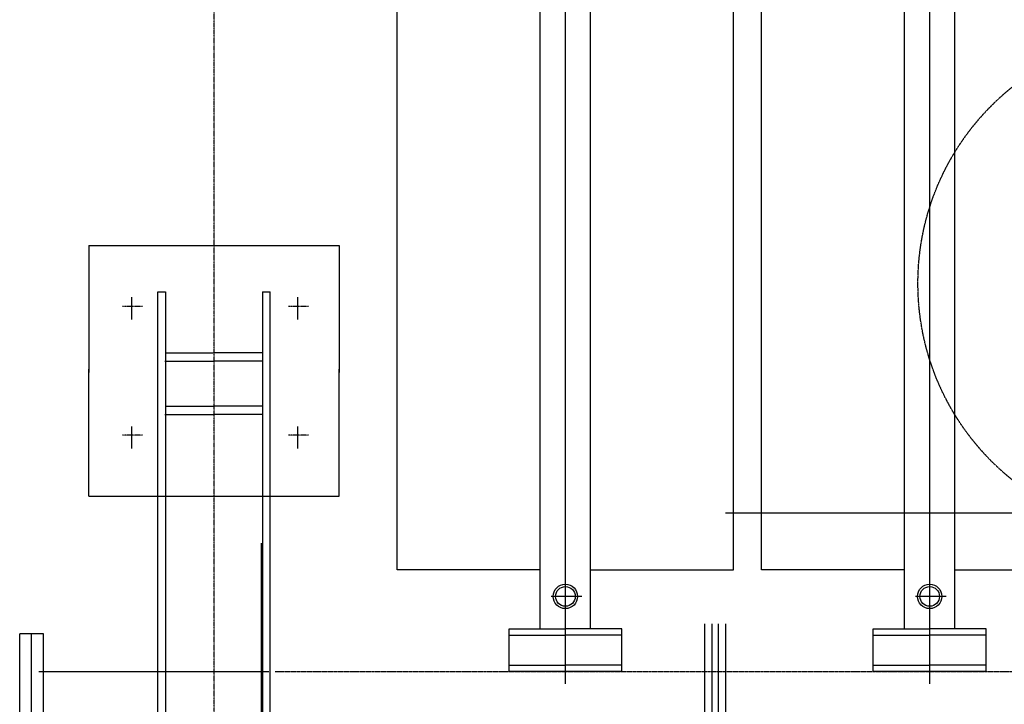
# Model space of a CAD drawing. Header units: inches. Extents: x -4968858 to -265257, y -220693 to 1871410.
# Tile 237 of 256: x -1887069 to -1885655, y 1196394 to 1197377. Entities that reach past the tile are written whole.
import ezdxf

# ---------------------------------------------------------------- set-up
doc = ezdxf.new("R2010")
doc.units = ezdxf.units.IN
doc.header["$MEASUREMENT"] = 0
for name, pattern in [('CENTER', [2, 1.25, -0.25, 0.25, -0.25]), ('CONTINOUS', [0]), ('DASHED2', [0.375, 0.25, -0.125]), ('HIDDEN', [0.375, 0.25, -0.125])]:
    doc.linetypes.add(name, pattern=pattern)
doc.layers.add('GRID', color=8, linetype='Continuous')
doc.layers.add('IPB', color=6, linetype='Continuous')

# ---------------------------------------------------------------- blocks, each defined once
blk = doc.blocks.new('UTCOMBINE')
at = {"color": 6, "linetype": 'CENTER'}
for p, q in [((-715275.8, 45902, 0), (-715275.8, 43498.3, 0)), ((-716303.7, 44373.6, 0), (-716303.7, 42845, 0)), ((-715780.4, 44373.6, 0), (-715780.4, 42845, 0)), ((-715411.6, 44179.2, 0), (-715382.8, 44179.2, 0)), ((-715173.2, 44179.2, 0), (-715144.4, 44179.2, 0)), ((-715411.6, 43994.6, 0), (-715382.8, 43994.6, 0)), ((-715173.2, 43994.6, 0), (-715144.4, 43994.6, 0))]:
    blk.add_line(p, q, dxfattribs=at)
at = {"color": 3}
for p, q in [((-716010.6, 44449.9, 0), (-716010.6, 44987.5, 0)), ((-715999.8, 44449.9, 0), (-715999.8, 44987.5, 0)), ((-715990.8, 44449.9, 0), (-715990.8, 44987.5, 0)), ((-715980, 44449.9, 0), (-715980, 44987.5, 0)), ((-717360.6, 44291.4, 0), (-716010.6, 44291.4, 0))]:
    blk.add_line(p, q, dxfattribs=at)
at = {"color": 6}
for p, q in [((-715345.4, 43973.7, 0), (-715345.4, 44876.1, 0)), ((-715343.9, 44878.6, 0), (-715343.9, 44334.1, 0)), ((-715206.2, 43973.7, 0), (-715206.2, 44876.1, 0)), ((-715195.2, 44876.1, 0), (-715195.2, 43973.7, 0)), ((-715356.3, 44874, 0), (-715356.3, 43973.7, 0)), ((-715030.8, 44653.5, 0), (-715030.8, 44464.5, 0)), ((-715013.7, 44653.5, 0), (-715013.7, 44464.5, 0)), ((-714996.6, 44653.5, 0), (-714996.6, 44464.5, 0)), ((-716303.7, 44536.2, 0), (-716303.7, 42926.9, 0)), ((-715780.4, 44536.2, 0), (-715780.4, 42926.9, 0)), ((-716384.7, 44518.5, 0), (-716384.7, 44457.3, 0)), ((-716384.7, 44518.5, 0), (-716222.7, 44518.5, 0)), ((-716384.7, 44509.5, 0), (-716303.7, 44509.5, 0)), ((-716222.7, 44509.5, 0), (-716303.7, 44509.5, 0)), ((-716222.7, 44518.5, 0), (-716222.7, 44457.3, 0)), ((-715861.4, 44518.5, 0), (-715861.4, 44457.3, 0)), ((-715861.4, 44518.5, 0), (-715699.4, 44518.5, 0)), ((-715861.4, 44509.5, 0), (-715780.4, 44509.5, 0)), ((-715699.4, 44509.5, 0), (-715780.4, 44509.5, 0)), ((-715699.4, 44518.5, 0), (-715699.4, 44457.3, 0)), ((-715024.3, 44518.5, 0), (-715354.4, 44518.5, 0)), ((-716384.7, 44466.3, 0), (-716303.7, 44466.3, 0)), ((-716222.7, 44466.3, 0), (-716303.7, 44466.3, 0)), ((-715861.4, 44466.3, 0), (-715780.4, 44466.3, 0)), ((-715699.4, 44466.3, 0), (-715780.4, 44466.3, 0)), ((-716384.7, 44457.3, 0), (-716303.7, 44457.3, 0)), ((-716339.7, 44457.3, 0), (-716339.7, 44029.9, 0)), ((-716222.7, 44457.3, 0), (-716303.7, 44457.3, 0)), ((-716267.7, 44457.3, 0), (-716267.7, 44029.9, 0)), ((-715861.4, 44457.3, 0), (-715780.4, 44457.3, 0)), ((-715816.4, 44457.3, 0), (-715816.4, 44029.9, 0)), ((-715699.4, 44457.3, 0), (-715780.4, 44457.3, 0)), ((-715744.4, 44457.3, 0), (-715744.4, 44029.9, 0)), ((-715030.8, 44464.5, 0), (-714996.6, 44464.5, 0)), ((-716327.4, 44410.8, 0), (-716283.2, 44410.8, 0)), ((-715804.1, 44410.8, 0), (-715759.9, 44410.8, 0)), ((-716339.7, 44372.5, 0), (-716545.3, 44372.5, 0)), ((-716267.7, 44372.5, 0), (-716062.1, 44372.5, 0)), ((-716062.1, 44372.5, 0), (-716062.1, 42972.6, 0)), ((-716022, 44372.5, 0), (-716022, 42972.6, 0)), ((-715816.4, 44372.5, 0), (-716022, 44372.5, 0)), ((-716022, 44372.5, 0), (-716022, 42972.6, 0)), ((-715744.4, 44372.5, 0), (-715538.8, 44372.5, 0)), ((-715538.8, 44372.5, 0), (-715538.8, 42972.6, 0)), ((-715096, 44266.7, 0), (-715455.6, 44266.7, 0)), ((-715455.6, 44266.7, 0), (-715455.6, 44084.7, 0)), ((-715096, 44266.7, 0), (-715096, 44084.7, 0)), ((-715396.1, 44198.6, 0), (-715396.1, 44166.7, 0)), ((-715157.8, 44198.6, 0), (-715157.8, 44166.7, 0)), ((-715345.4, 44149.6, 0), (-715276.3, 44149.6, 0)), ((-715205.2, 44149.6, 0), (-715275.3, 44149.6, 0)), ((-715345.4, 44137.8, 0), (-715275.4, 44137.8, 0)), ((-715206.2, 44137.8, 0), (-715276.2, 44137.8, 0)), ((-715455.6, 43907.1, 0), (-715455.6, 44089.1, 0)), ((-715096, 43907.1, 0), (-715096, 44089.1, 0)), ((-715345.4, 44072.9, 0), (-715276.3, 44072.9, 0)), ((-715205.2, 44072.9, 0), (-715275.3, 44072.9, 0)), ((-715345.4, 44061.1, 0), (-715275.4, 44061.1, 0)), ((-715206.2, 44061.1, 0), (-715276.2, 44061.1, 0)), ((-716339.7, 44029.9, 0), (-716339.7, 42927.6, 0)), ((-716267.7, 44029.9, 0), (-716267.7, 42927.6, 0)), ((-716267.7, 44029.9, 0), (-716267.7, 42927.6, 0)), ((-716267.7, 44029.9, 0), (-716267.7, 42927.6, 0)), ((-716267.7, 44029.9, 0), (-716267.7, 42927.6, 0)), ((-715816.4, 44029.9, 0), (-715816.4, 42927.6, 0)), ((-715744.4, 44029.9, 0), (-715744.4, 42927.6, 0)), ((-715744.4, 44029.9, 0), (-715744.4, 42927.6, 0)), ((-715744.4, 44029.9, 0), (-715744.4, 42927.6, 0)), ((-715744.4, 44029.9, 0), (-715744.4, 42927.6, 0)), ((-715396.1, 44013.3, 0), (-715396.1, 43981.3, 0)), ((-715157.8, 44013.3, 0), (-715157.8, 43981.3, 0)), ((-715345.4, 43973.7, 0), (-715356.3, 43973.7, 0)), ((-715195.2, 43973.7, 0), (-715206.2, 43973.7, 0)), ((-715096, 43907.1, 0), (-715455.6, 43907.1, 0))]:
    blk.add_line(p, q, dxfattribs=at)
at = {"color": 6, "linetype": 'DASHED2'}
blk.add_line((-715363.3, 44518.5, 0), (-717350.3, 44518.5, 0), dxfattribs=at)
at = {"color": 6}
for centre, radius in [((-716303.7, 44410.8, 0), 17.5), ((-716303.7, 44410.8, 0), 14.1), ((-715780.4, 44410.8, 0), 17.5), ((-715780.4, 44410.8, 0), 14.1)]:
    blk.add_circle(centre, radius, dxfattribs=at)
at = {"layer": 'IPB', "linetype": 'HIDDEN'}
blk.add_circle((-716648.1, 43961.4, 0), 361.3, dxfattribs=at)
blk = doc.blocks.new('TFMR YARD')
at = {"layer": 'GRID', "color": 1, "rotation": 180}
blk.add_blockref('UTCOMBINE', (-795623.4, 296115.8, 0), dxfattribs=at)

msp = doc.modelspace()

# ---------------------------------------------------------------- block references
at = {"color": 1, "linetype": 'CONTINOUS', "lineweight": 15}
msp.add_blockref('TFMR YARD', (-1806442, 944844), dxfattribs=at)

doc.saveas('drawing.dxf')
